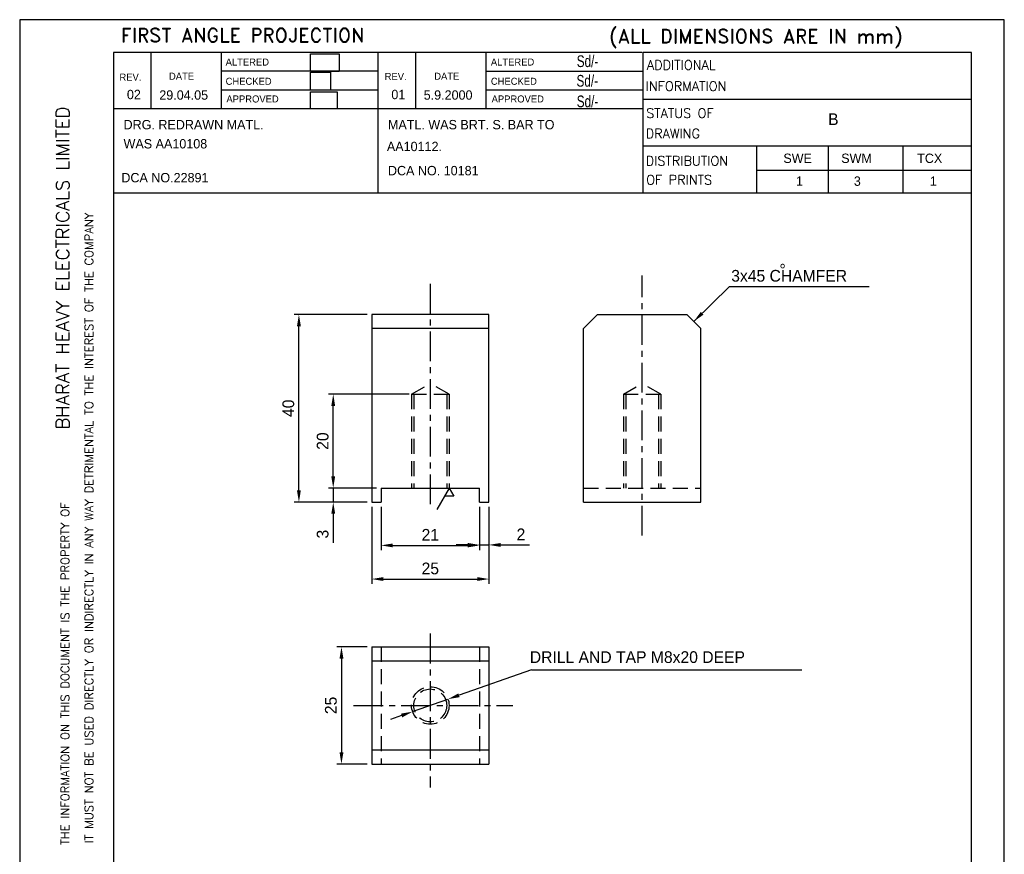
# Model space of a CAD drawing. Extents: x -5598 to -5388, y -1 to 296.
# Tile 4 of 4: x -5598 to -5388, y 118 to 296. Entities that reach past the tile are written whole.
import ezdxf
from ezdxf.enums import TextEntityAlignment as Align

# ---------------------------------------------------------------- set-up
doc = ezdxf.new("R2010")
doc.units = 0
doc.header["$LTSCALE"] = 0.1
doc.linetypes.add('CENTER', pattern=[50.8, 31.75, -6.35, 6.35, -6.35])
doc.linetypes.add('HIDDEN', pattern=[9.525, 6.35, -3.175])
doc.layers.get('0').update_dxf_attribs({"linetype": 'CONTINUOUS'})
doc.layers.get('DEFPOINTS').update_dxf_attribs({"linetype": 'CONTINUOUS'})
doc.layers.add('6', color=2, linetype='CONTINUOUS')
doc.layers.add('TEXT', color=3, linetype='CONTINUOUS')
doc.styles.add('ROMAND', font='romand')
doc.styles.add('ROMANS', font='romans.shx')
doc.dimstyles.get("Standard").update_dxf_attribs({"dimtxt": 2.5, "dimasz": 2.5, "dimexe": 1, "dimexo": 1, "dimgap": 1, "dimtad": 1, "dimdec": 0, "dimzin": 0, "dimdsep": 46, "dimtxsty": 'Standard', "dimcen": 0, "dimclrd": 1, "dimclre": 1, "dimclrt": 2, "dimadec": 0, "dimazin": 0, "dimtfac": 1, "dimtdec": 0, "dimtmove": 0, "dimatfit": 3, "dimfxl": 1, "dimtolj": 1, "dimtzin": 0, "dimarcsym": 0})
picture_1 = doc.add_image_def('image1.bmp', size_in_pixel=(91, 56))
picture_2 = doc.add_image_def('image2.jpg', size_in_pixel=(92, 84))
picture_3 = doc.add_image_def('image3.jpg', size_in_pixel=(91, 58))

# ---------------------------------------------------------------- blocks, each defined once
blk = doc.blocks.new('A4')
for p, q in [((0, 297), (0, 0)), ((210, 297), (0, 297)), ((210, 0), (210, 297)), ((132.79, 290), (20, 290)), ((20, 290), (20, 7)), ((28, 290), (28, 278)), ((43, 290), (43, 277.99)), ((76.4, 290), (76.4, 260)), ((84.4, 290), (84.4, 277.98)), ((99.4, 290), (99.4, 277.98)), ((133, 260), (133, 290)), ((203, 290), (133, 290)), ((203, 7), (203, 290)), ((76.4, 285.99), (43, 285.99)), ((133, 285.97), (99.4, 285.98)), ((20, 282), (20, 282)), ((76.4, 281.99), (43, 281.99)), ((133, 281.97), (99.4, 281.98)), ((203, 280), (133, 280)), ((133, 277.97), (20, 278)), ((203, 270), (133, 270)), ((203, 260), (20, 260))]:
    blk.add_line(p, q)
at = {"layer": 'TEXT'}
for s, height, style, p in [('FIRST ANGLE PROJECTION', 3, 'ROMAND', (21.58, 292.18)), ('(ALL DIMENSIONS ARE IN mm)', 3, 'ROMAND', (125.77, 292.01)), ('ADDITIONAL', 2, 'ROMANS', (133.78, 286.34)), ('INFORMATION', 2, 'ROMANS', (133.51, 281.82)), ('STATUS OF ', 2, 'ROMANS', (133.62, 276.06)), ('DRAWING', 2, 'ROMANS', (133.53, 271.72)), ('DISTRIBUTION', 2, 'ROMANS', (133.53, 265.92)), ('OF PRINTS', 2, 'ROMANS', (133.62, 261.87))]:
    blk.add_text(s, height=height, dxfattribs=dict(at, style=style)).set_placement(p)
for s, p in [('ALTERED', (43.93, 287.22)), ('ALTERED', (100.5, 287.22)), ('DATE', (31.85, 284.2)), ('REV.', (77.85, 284.15)), ('DATE', (88.42, 284.2)), ('REV.', (21.28, 284.01)), ('CHECKED', (43.93, 283.12)), ('CHECKED', (100.5, 283.12)), ('APPROVED', (44.1, 279.35)), ('APPROVED', (100.66, 279.35))]:
    blk.add_text(s, height=1.5, dxfattribs=at).set_placement(p)
at = {"layer": 'TEXT', "style": 'ROMAND', "width": 0.868356}
blk.add_text('BHARAT HEAVY ELECTRICALS LIMITED', height=2.8, rotation=90, dxfattribs=at).set_placement((10.57, 209.62), (10.57, 278.51), align=Align.FIT)
at = {"layer": 'TEXT', "style": 'ROMAND'}
for s, p in [('IT MUST NOT BE USED DIRECTLY OR INDIRECTLY IN ANY WAY DETRIMENTAL TO THE INTEREST OF THE COMPANY', (15.67, 121.4)), ('THE INFORMATION ON THIS DOCUMENT IS THE PROPERTY OF', (10.59, 121.04))]:
    blk.add_text(s, height=1.8, rotation=90, dxfattribs=at).set_placement(p)
blk = doc.blocks.new('*D19')
at = {"color": 1, "lineweight": -2}
for p, q in [((-5521.03, 191.89), (-5521.03, 182.66)), ((-5500.03, 191.89), (-5500.03, 182.66)), ((-5518.53, 183.66), (-5502.53, 183.66))]:
    blk.add_line(p, q, dxfattribs=at)
at = {"color": 1}
for points in [[(-5518.53, 184.07), (-5518.53, 183.24), (-5521.03, 183.66)], [(-5502.53, 184.07), (-5502.53, 183.24), (-5500.03, 183.66)]]:
    blk.add_solid(points, dxfattribs=at)
at = {"layer": 'DEFPOINTS', "color": 0}
for p in [(-5521.03, 192.89), (-5500.03, 192.89), (-5500.03, 183.66)]:
    blk.add_point(p, dxfattribs=at)
at = {"color": 2, "insert": (-5510.53, 185.91), "char_height": 2.5, "attachment_point": 5}
blk.add_mtext('\\A1;21', dxfattribs=at)
blk = doc.blocks.new('*D20')
at = {"color": 1, "lineweight": -2}
for p, q in [((-5500.03, 191.89), (-5500.03, 182.76)), ((-5498.03, 191.89), (-5498.03, 182.76)), ((-5502.53, 183.76), (-5505.03, 183.76)), ((-5500.03, 183.76), (-5498.03, 183.76)), ((-5495.53, 183.76), (-5489.37, 183.76))]:
    blk.add_line(p, q, dxfattribs=at)
at = {"color": 1}
for points in [[(-5502.53, 184.17), (-5502.53, 183.34), (-5500.03, 183.76)], [(-5495.53, 184.17), (-5495.53, 183.34), (-5498.03, 183.76)]]:
    blk.add_solid(points, dxfattribs=at)
at = {"layer": 'DEFPOINTS', "color": 0}
for p in [(-5500.03, 192.89), (-5498.03, 192.89), (-5498.03, 183.76)]:
    blk.add_point(p, dxfattribs=at)
at = {"color": 2, "insert": (-5491.2, 186.01), "char_height": 2.5, "attachment_point": 5}
blk.add_mtext('\\A1;2', dxfattribs=at)
blk = doc.blocks.new('*D21')
at = {"color": 1, "lineweight": -2}
for p, q in [((-5523.03, 191.89), (-5523.03, 175.48)), ((-5498.03, 191.89), (-5498.03, 175.48)), ((-5520.53, 176.48), (-5500.53, 176.48))]:
    blk.add_line(p, q, dxfattribs=at)
at = {"color": 1}
for points in [[(-5520.53, 176.9), (-5520.53, 176.07), (-5523.03, 176.48)], [(-5500.53, 176.9), (-5500.53, 176.07), (-5498.03, 176.48)]]:
    blk.add_solid(points, dxfattribs=at)
at = {"layer": 'DEFPOINTS', "color": 0}
for p in [(-5523.03, 192.89), (-5498.03, 192.89), (-5498.03, 176.48)]:
    blk.add_point(p, dxfattribs=at)
at = {"color": 2, "insert": (-5510.53, 178.73), "char_height": 2.5, "attachment_point": 5}
blk.add_mtext('\\A1;25', dxfattribs=at)
blk = doc.blocks.new('*D22')
at = {"color": 1, "lineweight": -2}
for p, q in [((-5524.03, 162.04), (-5530.48, 162.04)), ((-5529.48, 159.54), (-5529.48, 139.54)), ((-5524.03, 137.04), (-5530.48, 137.04))]:
    blk.add_line(p, q, dxfattribs=at)
at = {"color": 1}
for points in [[(-5529.89, 159.54), (-5529.06, 159.54), (-5529.48, 162.04)], [(-5529.89, 139.54), (-5529.06, 139.54), (-5529.48, 137.04)]]:
    blk.add_solid(points, dxfattribs=at)
at = {"layer": 'DEFPOINTS', "color": 0}
for p in [(-5523.03, 162.04), (-5529.48, 137.04), (-5523.03, 137.04)]:
    blk.add_point(p, dxfattribs=at)
at = {"color": 2, "insert": (-5531.73, 149.54), "char_height": 2.5, "attachment_point": 5, "rotation": 90}
blk.add_mtext('\\A1;25', dxfattribs=at)
blk = doc.blocks.new('*D23')
at = {"color": 1, "lineweight": -2}
for p, q in [((-5531.23, 198.39), (-5531.23, 200.89)), ((-5522.03, 195.89), (-5532.23, 195.89)), ((-5531.23, 195.89), (-5531.23, 192.89)), ((-5524.03, 192.89), (-5532.23, 192.89)), ((-5531.23, 190.39), (-5531.23, 184.23))]:
    blk.add_line(p, q, dxfattribs=at)
at = {"color": 1}
for points in [[(-5531.65, 198.39), (-5530.82, 198.39), (-5531.23, 195.89)], [(-5531.65, 190.39), (-5530.82, 190.39), (-5531.23, 192.89)]]:
    blk.add_solid(points, dxfattribs=at)
at = {"layer": 'DEFPOINTS', "color": 0}
for p in [(-5531.23, 195.89), (-5521.03, 195.89), (-5523.03, 192.89)]:
    blk.add_point(p, dxfattribs=at)
at = {"color": 2, "insert": (-5533.48, 186.06), "char_height": 2.5, "attachment_point": 5, "rotation": 90}
blk.add_mtext('\\A1;3', dxfattribs=at)
blk = doc.blocks.new('*D24')
at = {"color": 1, "lineweight": -2}
for p, q in [((-5515.03, 215.89), (-5532.23, 215.89)), ((-5531.23, 198.39), (-5531.23, 213.39)), ((-5522.03, 195.89), (-5532.23, 195.89))]:
    blk.add_line(p, q, dxfattribs=at)
at = {"color": 1}
for points in [[(-5531.65, 213.39), (-5530.82, 213.39), (-5531.23, 215.89)], [(-5531.65, 198.39), (-5530.82, 198.39), (-5531.23, 195.89)]]:
    blk.add_solid(points, dxfattribs=at)
at = {"layer": 'DEFPOINTS', "color": 0}
for p in [(-5531.23, 215.89), (-5514.03, 215.89), (-5521.03, 195.89)]:
    blk.add_point(p, dxfattribs=at)
at = {"color": 2, "insert": (-5533.48, 205.89), "char_height": 2.5, "attachment_point": 5, "rotation": 90}
blk.add_mtext('\\A1;20', dxfattribs=at)
blk = doc.blocks.new('*D25')
at = {"color": 1, "lineweight": -2}
for p, q in [((-5524.03, 232.89), (-5539.55, 232.89)), ((-5538.55, 195.39), (-5538.55, 230.39)), ((-5524.03, 192.89), (-5539.55, 192.89))]:
    blk.add_line(p, q, dxfattribs=at)
at = {"color": 1}
for points in [[(-5538.97, 230.39), (-5538.14, 230.39), (-5538.55, 232.89)], [(-5538.97, 195.39), (-5538.14, 195.39), (-5538.55, 192.89)]]:
    blk.add_solid(points, dxfattribs=at)
at = {"layer": 'DEFPOINTS', "color": 0}
for p in [(-5538.55, 232.89), (-5523.03, 232.89), (-5523.03, 192.89)]:
    blk.add_point(p, dxfattribs=at)
at = {"color": 2, "insert": (-5540.8, 212.89), "char_height": 2.5, "attachment_point": 5, "rotation": 90}
blk.add_mtext('\\A1;40', dxfattribs=at)

msp = doc.modelspace()

# ---------------------------------------------------------------- linework, layer by layer
for p, q in [((-5440.99, 268.74), (-5440.99, 258.74)), ((-5425.66, 268.74), (-5425.66, 258.74)), ((-5409.77, 268.74), (-5409.77, 258.74)), ((-5440.99, 263.67), (-5395.11, 263.67)), ((-5444.2, 238.87), (-5416.94, 238.87)), ((-5523.03, 232.89), (-5523.03, 192.89)), ((-5498.03, 232.89), (-5523.03, 232.89)), ((-5498.03, 192.89), (-5498.03, 232.89)), ((-5474.85, 232.89), (-5477.85, 229.89)), ((-5474.85, 232.89), (-5455.85, 232.89)), ((-5455.85, 232.89), (-5452.85, 229.89)), ((-5498.03, 229.89), (-5523.03, 229.89)), ((-5477.85, 192.89), (-5477.85, 229.89)), ((-5452.85, 192.89), (-5452.85, 229.89)), ((-5521.03, 195.89), (-5500.03, 195.89)), ((-5521.03, 195.89), (-5521.03, 192.89)), ((-5506.53, 195.89), (-5509.17, 191.33)), ((-5506.53, 195.89), (-5505.54, 194.18)), ((-5500.03, 192.89), (-5500.03, 195.89)), ((-5505.54, 194.18), (-5507.52, 194.18)), ((-5523.03, 192.89), (-5521.03, 192.89)), ((-5500.03, 192.89), (-5498.03, 192.89)), ((-5477.85, 192.89), (-5452.85, 192.89)), ((-5523.03, 162.04), (-5498.03, 162.04)), ((-5523.03, 162.04), (-5523.03, 137.04)), ((-5498.03, 162.04), (-5498.03, 137.04)), ((-5523.03, 159.04), (-5498.03, 159.04)), ((-5488.96, 157.15), (-5431.3, 157.15)), ((-5523.03, 140.04), (-5498.03, 140.04)), ((-5523.03, 137.04), (-5498.03, 137.04))]:
    msp.add_line(p, q)
at = {"color": 3, "linetype": 'CENTER', "ltscale": 2}
for p, q in [((-5510.53, 239.41), (-5510.53, 192.36)), ((-5465.35, 185.76), (-5465.35, 241.19)), ((-5510.53, 164.84), (-5510.53, 132.02)), ((-5526.91, 149.54), (-5492.92, 149.54))]:
    msp.add_line(p, q, dxfattribs=at)
at = {"color": 4, "linetype": 'HIDDEN', "ltscale": 5}
for p, q in [((-5514.53, 215.89), (-5510.53, 218.2)), ((-5506.53, 215.89), (-5510.53, 218.2)), ((-5469.35, 215.89), (-5465.35, 218.2)), ((-5461.35, 215.89), (-5465.35, 218.2)), ((-5514.53, 215.89), (-5506.53, 215.89)), ((-5514.53, 215.89), (-5514.53, 195.89)), ((-5514.03, 215.89), (-5514.03, 195.89)), ((-5507.03, 215.89), (-5507.03, 195.89)), ((-5506.53, 215.89), (-5506.53, 195.89)), ((-5469.35, 215.89), (-5461.35, 215.89)), ((-5469.35, 215.89), (-5469.35, 195.89)), ((-5468.85, 215.89), (-5468.85, 195.89)), ((-5461.85, 215.89), (-5461.85, 195.89)), ((-5461.35, 215.89), (-5461.35, 195.89)), ((-5477.85, 195.89), (-5452.85, 195.89)), ((-5521.03, 162.04), (-5521.03, 137.04)), ((-5500.03, 162.04), (-5500.03, 137.04))]:
    msp.add_line(p, q, dxfattribs=at)
at = {"color": 1}
for p, q in [((-5488.96, 157.15), (-5504.4, 151.71)), ((-5514.31, 148.21), (-5506.76, 150.87)), ((-5516.66, 147.38), (-5519.02, 146.55))]:
    msp.add_line(p, q, dxfattribs=at)
at = {"color": 4, "linetype": 'HIDDEN', "ltscale": 5}
for radius in [4, 3.5]:
    msp.add_circle((-5510.53, 149.54), radius, dxfattribs=at)
at = {"color": 1}
for points in [[(-5504.54, 152.1), (-5504.26, 151.31), (-5506.76, 150.87)], [(-5516.8, 147.78), (-5516.52, 146.99), (-5514.31, 148.21)]]:
    msp.add_solid(points, dxfattribs=at)

# ---------------------------------------------------------------- block references
msp.add_blockref('A4', (-5598.11, -1.26))

# ---------------------------------------------------------------- texts
at = {"layer": '6', "width": 0.75}
for p in [(-5479.3, 285.64), (-5479.35, 281.46), (-5479.3, 277.07)]:
    msp.add_text('Sd/-', height=2.5, dxfattribs=at).set_placement(p)
at = {"layer": '6', "linetype": 'Continuous'}
for s, height, p in [('02', 2, (-5575.24, 278.79)), ('29.04.05', 2, (-5568.33, 278.68)), ('01', 2, (-5518.84, 278.79)), ('5.9.2000', 2, (-5511.94, 278.68)), ('B', 2.5, (-5425.69, 273.27)), ('DRG. REDRAWN MATL.', 2, (-5575.95, 272.36)), ('MATL. WAS BRT. S. BAR TO', 2, (-5519.56, 272.36)), ('WAS AA10108', 2, (-5575.95, 268.29)), ('AA10112.', 2, (-5519.79, 267.71)), ('SWE', 2, (-5435.23, 265.19)), ('SWM', 2, (-5422.89, 265.19)), ('TCX', 2, (-5406.69, 265.19)), ('DCA NO.22891', 2, (-5576.42, 261.06)), ('DCA NO. 10181', 2, (-5519.56, 262.56)), ('1', 2, (-5432.54, 260.32)), ('3', 2, (-5420.2, 260.32)), ('1', 2, (-5403.99, 260.32))]:
    msp.add_text(s, height=height, dxfattribs=at).set_placement(p)
at = {"layer": '6'}
for s, p in [('3x45 CHAMFER', (-5446.35, 239.89)), ('DRILL AND TAP M8x20 DEEP', (-5489.31, 158.59))]:
    msp.add_text(s, height=2.5, dxfattribs=at).set_placement(p)
at = {"layer": '6', "insert": (-5436.06, 243.68), "char_height": 2.5, "width": 37.1451, "attachment_point": 1}
msp.add_mtext('°', dxfattribs=at)

# ---------------------------------------------------------------- dimensions: what is measured, and where the dimension line sits
for base, p1, p2, picture, middle in [((-5538.55, 232.89), (-5523.03, 192.89), (-5523.03, 232.89), '*D25', (-5540.8, 212.89)), ((-5531.23, 215.89), (-5521.03, 195.89), (-5514.03, 215.89), '*D24', (-5533.48, 205.89)), ((-5529.48, 137.04), (-5523.03, 162.04), (-5523.03, 137.04), '*D22', (-5531.73, 149.54))]:
    dim = msp.add_linear_dim(base=base, p1=p1, p2=p2, angle=90, dimstyle='Standard')
    dim.commit()
    dim.dimension.update_dxf_attribs({"geometry": picture, "text_midpoint": middle})
dim = msp.add_linear_dim(base=(-5531.23, 195.89), p1=(-5523.03, 192.89), p2=(-5521.03, 195.89), angle=90, dimstyle='Standard')
dim.commit()
dim.dimension.update_dxf_attribs({"geometry": '*D23', "text_midpoint": (-5531.23, 186.06), "dimtype": 160})
for base, p1, p2, picture, middle in [((-5498.03, 176.48), (-5523.03, 192.89), (-5498.03, 192.89), '*D21', (-5510.53, 178.73)), ((-5500.03, 183.66), (-5521.03, 192.89), (-5500.03, 192.89), '*D19', (-5510.53, 185.91)), ((-5498.03, 183.76), (-5500.03, 192.89), (-5498.03, 192.89), '*D20', (-5491.2, 186.01))]:
    dim = msp.add_linear_dim(base=base, p1=p1, p2=p2, dimstyle='Standard')
    dim.commit()
    dim.dimension.update_dxf_attribs({"geometry": picture, "text_midpoint": middle})

# ---------------------------------------------------------------- pictures from other files: only their frames are drawn
image = msp.add_image(picture_1, insert=(-5536.09, 284.71), size_in_units=(6.11, 3.76))
image.dxf.flags = 7
image = msp.add_image(picture_2, insert=(-5536.09, 280.71), size_in_units=(4.24, 3.87))
image.dxf.flags = 7
image = msp.add_image(picture_3, insert=(-5536.09, 276.71), size_in_units=(5.72, 3.65))
image.dxf.flags = 7

# ---------------------------------------------------------------- leaders
msp.add_leader([(-5454.35, 231.39), (-5446.7, 238.87), (-5444.2, 238.87)], dimstyle='Standard', override={"dimgap": 1, "dimtad": 0})

doc.saveas('drawing.dxf')
